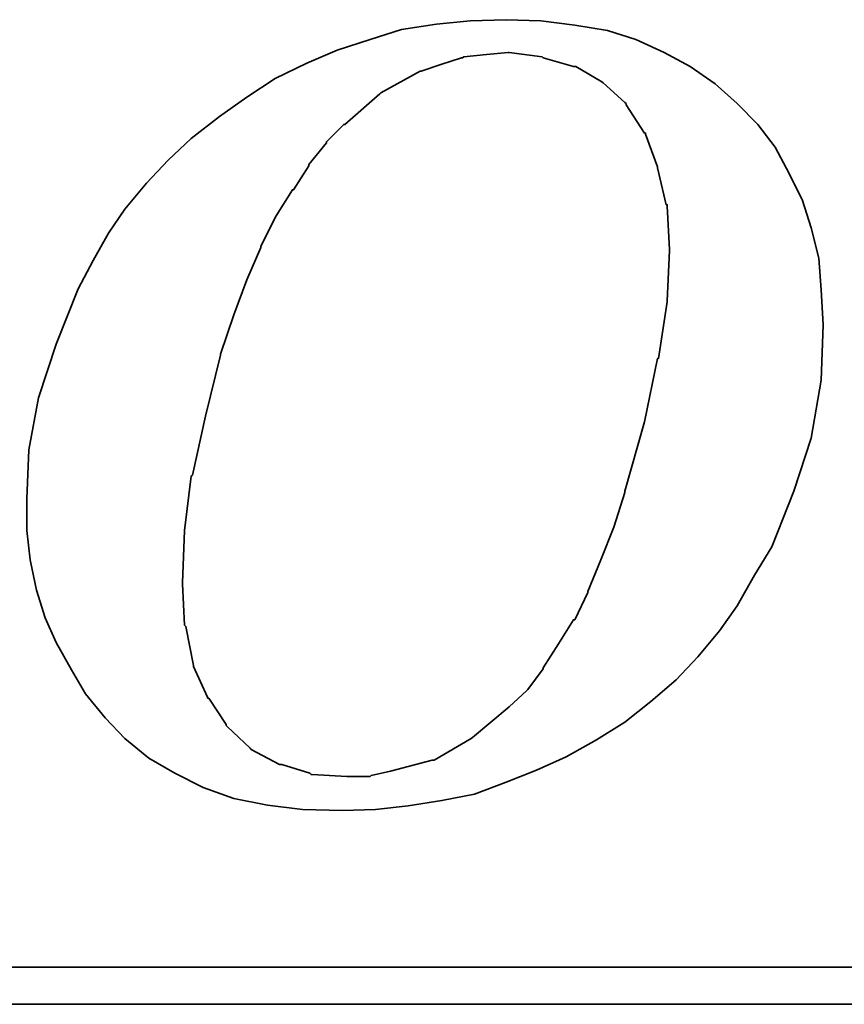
# Model space of a CAD drawing. Extents: x 0 to 593, y 42 to 136.
# Tile 46 of 52: x 140.82 to 142.73, y 95.29 to 97.57. Entities that reach past the tile are written whole.
import ezdxf

# ---------------------------------------------------------------- set-up
doc = ezdxf.new("R2010")
doc.units = 0
doc.header["$LTSCALE"] = 3
doc.header["$MEASUREMENT"] = 0
doc.layers.add('DIM', color=4, linetype='CONTINUOUS')
doc.layers.add('layer 1', color=7, linetype='CONTINUOUS')

# ---------------------------------------------------------------- blocks, each defined once
blk = doc.blocks.new('TBI MOTION logo(完整正式版)')
at = {"layer": 'layer 1', "color": 22, "lineweight": 35}
for points, knots in [([(35.79625, -6.98375), (35.79625, -6.98375), (36.23125, -7.43875), (36.23125, -7.43875), (36.23125, -7.43875), (36.23125, -7.43875), (36.75625, -7.87125), (36.75625, -7.87125), (36.75625, -7.87125), (36.75625, -7.87125), (37.33125, -8.20375), (37.33125, -8.20375), (37.33125, -8.20375), (37.33125, -8.20375), (37.95625, -8.51875), (37.95625, -8.51875), (37.95625, -8.51875), (37.95625, -8.51875), (38.62625, -8.75875), (38.62625, -8.75875), (38.62625, -8.75875), (38.62625, -8.75875), (39.37125, -8.90375), (39.37125, -8.90375), (39.37125, -8.90375), (39.37125, -8.90375), (40.14125, -8.99875), (40.14125, -8.99875), (40.14125, -8.99875), (40.14125, -8.99875), (41.02625, -9.02375), (41.02625, -9.02375), (41.02625, -9.02375), (41.02625, -9.02375), (41.74625, -8.99875), (41.74625, -8.99875), (41.74625, -8.99875), (41.74625, -8.99875), (42.46625, -8.92375), (42.46625, -8.92375), (42.46625, -8.92375), (42.46625, -8.92375), (43.21125, -8.80625), (43.21125, -8.80625), (43.21125, -8.80625), (43.21125, -8.80625), (43.93125, -8.66375), (43.93125, -8.66375), (43.93125, -8.66375), (43.93125, -8.66375), (44.62625, -8.39875), (44.62625, -8.39875), (44.62625, -8.39875), (44.62625, -8.39875), (45.29625, -8.13375), (45.29625, -8.13375), (45.29625, -8.13375), (45.29625, -8.13375), (45.94625, -7.84375), (45.94625, -7.84375), (45.94625, -7.84375), (45.94625, -7.84375), (46.61625, -7.46375), (46.61625, -7.46375), (46.61625, -7.46375), (46.61625, -7.46375), (47.24125, -7.07875), (47.24125, -7.07875), (47.24125, -7.07875), (47.24125, -7.07875), (47.81625, -6.62375), (47.81625, -6.62375), (47.81625, -6.62375), (47.81625, -6.62375), (48.36875, -6.14375), (48.36875, -6.14375), (48.36875, -6.14375), (48.36875, -6.14375), (48.84625, -5.64125), (48.84625, -5.64125), (48.84625, -5.64125), (48.84625, -5.64125), (49.32625, -5.06375), (49.32625, -5.06375), (49.32625, -5.06375), (49.32625, -5.06375), (49.71125, -4.51374), (49.71125, -4.51374), (49.71125, -4.51374), (49.71125, -4.51374), (50.09625, -3.83874), (50.09625, -3.83874), (50.09625, -3.83874), (50.09625, -3.83874), (50.48125, -3.21374), (50.48125, -3.21374), (50.48125, -3.21374), (50.48125, -3.21374), (50.96125, -1.99125), (50.96125, -1.99125), (50.96125, -1.99125), (50.96125, -1.99125), (51.34375, -0.81875), (51.34375, -0.81875), (51.34375, -0.81875), (51.34375, -0.81875), (51.56125, 0.45624), (51.56125, 0.45624), (51.56125, 0.45624), (51.56125, 0.45624), (51.60625, 1.67624), (51.60625, 1.67624), (51.60625, 1.67624), (51.60625, 1.67624), (51.56125, 2.44625), (51.56125, 2.44625), (51.56125, 2.44625), (51.56125, 2.44625), (51.51125, 3.14125), (51.51125, 3.14125), (51.51125, 3.14125), (51.51125, 3.14125), (51.34375, 3.81125), (51.34375, 3.81125), (51.34375, 3.81125), (51.34375, 3.81125), (51.15125, 4.41125), (51.15125, 4.41125), (51.15125, 4.41125), (51.15125, 4.41125), (50.86125, 5.01125), (50.86125, 5.01125), (50.86125, 5.01125), (50.86125, 5.01125), (50.55125, 5.58875), (50.55125, 5.58875), (50.55125, 5.58875), (50.55125, 5.58875), (50.16625, 6.09125), (50.16625, 6.09125), (50.16625, 6.09125), (50.16625, 6.09125), (49.71125, 6.54875), (49.71125, 6.54875), (49.71125, 6.54875), (49.71125, 6.54875), (49.23125, 6.98125), (49.23125, 6.98125), (49.23125, 6.98125), (49.23125, 6.98125), (48.67875, 7.36625), (48.67875, 7.36625), (48.67875, 7.36625), (48.67875, 7.36625), (48.10375, 7.67625), (48.10375, 7.67625), (48.10375, 7.67625), (48.10375, 7.67625), (47.48125, 7.96375), (47.48125, 7.96375), (47.48125, 7.96375), (47.48125, 7.96375), (46.85625, 8.15625), (46.85625, 8.15625), (46.85625, 8.15625), (46.85625, 8.15625), (46.13625, 8.27624), (46.13625, 8.27624), (46.13625, 8.27624), (46.13625, 8.27624), (45.39125, 8.37125), (45.39125, 8.37125), (45.39125, 8.37125), (45.39125, 8.37125), (44.62625, 8.39624), (44.62625, 8.39624), (44.62625, 8.39624), (44.62625, 8.39624), (43.83625, 8.37125), (43.83625, 8.37125), (43.83625, 8.37125), (43.83625, 8.37125), (43.09125, 8.30125), (43.09125, 8.30125), (43.09125, 8.30125), (43.09125, 8.30125), (42.32125, 8.18125), (42.32125, 8.18125), (42.32125, 8.18125), (42.32125, 8.18125), (41.62875, 7.96375), (41.62875, 7.96375), (41.62875, 7.96375), (41.62875, 7.96375), (40.90625, 7.72625), (40.90625, 7.72625), (40.90625, 7.72625), (40.90625, 7.72625), (40.23624, 7.43625), (40.23624, 7.43625), (40.23624, 7.43625), (40.23624, 7.43625), (39.54124, 7.10125), (39.54124, 7.10125), (39.54124, 7.10125), (39.54124, 7.10125), (38.91625, 6.69125), (38.91625, 6.69125), (38.91625, 6.69125), (38.91625, 6.69125), (38.31625, 6.26125), (38.31625, 6.26125), (38.31625, 6.26125), (38.31625, 6.26125), (37.69125, 5.78125), (37.69125, 5.78125), (37.69125, 5.78125), (37.69125, 5.78125), (37.18625, 5.30125), (37.18625, 5.30125), (37.18625, 5.30125), (37.18625, 5.30125), (36.70625, 4.79624), (36.70625, 4.79624), (36.70625, 4.79624), (36.70625, 4.79624), (36.23125, 4.22125), (36.23125, 4.22125), (36.23125, 4.22125), (36.23125, 4.22125), (35.87124, 3.69375), (35.87124, 3.69375), (35.87124, 3.69375), (35.87124, 3.69375), (35.53125, 3.09125), (35.53125, 3.09125), (35.53125, 3.09125), (35.53125, 3.09125), (35.19875, 2.47125), (35.19875, 2.47125), (35.19875, 2.47125), (35.19875, 2.47125), (34.71625, 1.24625), (34.71625, 1.24625), (34.71625, 1.24625), (34.71625, 1.24625), (34.33125, 0.06874), (34.33125, 0.06874), (34.33125, 0.06874), (34.33125, 0.06874), (34.11625, -1.07875), (34.11625, -1.07875), (34.11625, -1.07875), (34.11625, -1.07875), (34.07125, -2.15875), (34.07125, -2.15875), (34.07125, -2.15875), (34.07125, -2.15875), (34.07125, -2.85375), (34.07125, -2.85375), (34.07125, -2.85375), (34.07125, -2.85375), (34.14125, -3.50375), (34.14125, -3.50375), (34.14125, -3.50375), (34.14125, -3.50375), (34.28625, -4.17375), (34.28625, -4.17375), (34.28625, -4.17375), (34.28625, -4.17375), (34.47625, -4.77624), (34.47625, -4.77624), (34.47625, -4.77624), (34.47625, -4.77624), (34.71625, -5.32625), (34.71625, -5.32625), (34.71625, -5.32625), (34.71625, -5.32625), (35.05375, -5.92875), (35.05375, -5.92875), (35.05375, -5.92875), (35.05375, -5.92875), (35.36375, -6.45375), (35.36375, -6.45375), (35.36375, -6.45375), (35.36375, -6.45375), (35.79625, -6.98375), (35.79625, -6.98375)], [0, 0, 0, 0, 0.01388889, 0.01388889, 0.01388889, 0.01388889, 0.02777778, 0.02777778, 0.02777778, 0.02777778, 0.04166667, 0.04166667, 0.04166667, 0.04166667, 0.05555556, 0.05555556, 0.05555556, 0.05555556, 0.06944444, 0.06944444, 0.06944444, 0.06944444, 0.08333333, 0.08333333, 0.08333333, 0.08333333, 0.09722222, 0.09722222, 0.09722222, 0.09722222, 0.11111111, 0.11111111, 0.11111111, 0.11111111, 0.125, 0.125, 0.125, 0.125, 0.13888889, 0.13888889, 0.13888889, 0.13888889, 0.15277778, 0.15277778, 0.15277778, 0.15277778, 0.16666667, 0.16666667, 0.16666667, 0.16666667, 0.18055556, 0.18055556, 0.18055556, 0.18055556, 0.19444444, 0.19444444, 0.19444444, 0.19444444, 0.20833333, 0.20833333, 0.20833333, 0.20833333, 0.22222222, 0.22222222, 0.22222222, 0.22222222, 0.23611111, 0.23611111, 0.23611111, 0.23611111, 0.25, 0.25, 0.25, 0.25, 0.26388889, 0.26388889, 0.26388889, 0.26388889, 0.27777778, 0.27777778, 0.27777778, 0.27777778, 0.29166667, 0.29166667, 0.29166667, 0.29166667, 0.30555556, 0.30555556, 0.30555556, 0.30555556, 0.31944444, 0.31944444, 0.31944444, 0.31944444, 0.33333333, 0.33333333, 0.33333333, 0.33333333, 0.34722222, 0.34722222, 0.34722222, 0.34722222, 0.36111111, 0.36111111, 0.36111111, 0.36111111, 0.375, 0.375, 0.375, 0.375, 0.38888889, 0.38888889, 0.38888889, 0.38888889, 0.40277778, 0.40277778, 0.40277778, 0.40277778, 0.41666667, 0.41666667, 0.41666667, 0.41666667, 0.43055556, 0.43055556, 0.43055556, 0.43055556, 0.44444444, 0.44444444, 0.44444444, 0.44444444, 0.45833333, 0.45833333, 0.45833333, 0.45833333, 0.47222222, 0.47222222, 0.47222222, 0.47222222, 0.48611111, 0.48611111, 0.48611111, 0.48611111, 0.5, 0.5, 0.5, 0.5, 0.51388889, 0.51388889, 0.51388889, 0.51388889, 0.52777778, 0.52777778, 0.52777778, 0.52777778, 0.54166667, 0.54166667, 0.54166667, 0.54166667, 0.55555556, 0.55555556, 0.55555556, 0.55555556, 0.56944444, 0.56944444, 0.56944444, 0.56944444, 0.58333333, 0.58333333, 0.58333333, 0.58333333, 0.59722222, 0.59722222, 0.59722222, 0.59722222, 0.61111111, 0.61111111, 0.61111111, 0.61111111, 0.625, 0.625, 0.625, 0.625, 0.63888889, 0.63888889, 0.63888889, 0.63888889, 0.65277778, 0.65277778, 0.65277778, 0.65277778, 0.66666667, 0.66666667, 0.66666667, 0.66666667, 0.68055556, 0.68055556, 0.68055556, 0.68055556, 0.69444444, 0.69444444, 0.69444444, 0.69444444, 0.70833333, 0.70833333, 0.70833333, 0.70833333, 0.72222222, 0.72222222, 0.72222222, 0.72222222, 0.73611111, 0.73611111, 0.73611111, 0.73611111, 0.75, 0.75, 0.75, 0.75, 0.76388889, 0.76388889, 0.76388889, 0.76388889, 0.77777778, 0.77777778, 0.77777778, 0.77777778, 0.79166667, 0.79166667, 0.79166667, 0.79166667, 0.80555556, 0.80555556, 0.80555556, 0.80555556, 0.81944444, 0.81944444, 0.81944444, 0.81944444, 0.83333333, 0.83333333, 0.83333333, 0.83333333, 0.84722222, 0.84722222, 0.84722222, 0.84722222, 0.86111111, 0.86111111, 0.86111111, 0.86111111, 0.875, 0.875, 0.875, 0.875, 0.88888889, 0.88888889, 0.88888889, 0.88888889, 0.90277778, 0.90277778, 0.90277778, 0.90277778, 0.91666667, 0.91666667, 0.91666667, 0.91666667, 0.93055556, 0.93055556, 0.93055556, 0.93055556, 0.94444444, 0.94444444, 0.94444444, 0.94444444, 0.95833333, 0.95833333, 0.95833333, 0.95833333, 0.97222222, 0.97222222, 0.97222222, 0.97222222, 0.98611111, 0.98611111, 0.98611111, 0.98611111, 1, 1, 1, 1]), ([(38.33875, 1.03124), (38.33875, 1.03124), (38.62625, 1.89625), (38.62625, 1.89625), (38.62625, 1.89625), (38.62625, 1.89625), (38.91625, 2.66375), (38.91625, 2.66375), (38.91625, 2.66375), (38.91625, 2.66375), (39.22625, 3.38125), (39.22625, 3.38125), (39.22625, 3.38125), (39.22625, 3.38125), (39.22625, 3.40624), (39.22625, 3.40624), (39.22625, 3.40624), (39.22625, 3.40624), (39.56124, 4.07624), (39.56124, 4.07624), (39.56124, 4.07624), (39.56124, 4.07624), (39.92125, 4.65125), (39.92125, 4.65125), (39.92125, 4.65125), (39.92125, 4.65125), (39.94625, 4.65125), (39.94625, 4.65125), (39.94625, 4.65125), (39.94625, 4.65125), (40.28125, 5.17875), (40.28125, 5.17875), (40.28125, 5.17875), (40.28125, 5.17875), (40.28125, 5.20375), (40.28125, 5.20375), (40.28125, 5.20375), (40.28125, 5.20375), (40.66875, 5.68625), (40.66875, 5.68625), (40.66875, 5.68625), (40.66875, 5.68625), (40.66875, 5.70625), (40.66875, 5.70625), (40.66875, 5.70625), (40.66875, 5.70625), (41.05124, 6.09125), (41.05124, 6.09125), (41.05124, 6.09125), (41.05124, 6.09125), (41.07625, 6.09125), (41.07625, 6.09125), (41.07625, 6.09125), (41.07625, 6.09125), (41.84125, 6.76625), (41.84125, 6.76625), (41.84125, 6.76625), (41.84125, 6.76625), (41.86625, 6.78625), (41.86625, 6.78625), (41.86625, 6.78625), (41.86625, 6.78625), (42.73125, 7.26624), (42.73125, 7.26624), (42.73125, 7.26624), (42.73125, 7.26624), (42.75625, 7.26624), (42.75625, 7.26624), (42.75625, 7.26624), (42.75625, 7.26624), (43.18625, 7.41125), (43.18625, 7.41125), (43.18625, 7.41125), (43.18625, 7.41125), (43.64125, 7.55625), (43.64125, 7.55625), (43.64125, 7.55625), (43.64125, 7.55625), (43.66625, 7.55625), (43.66625, 7.55625), (43.66625, 7.55625), (43.66625, 7.55625), (43.69125, 7.58124), (43.69125, 7.58124), (43.69125, 7.58124), (43.69125, 7.58124), (44.19125, 7.62625), (44.19125, 7.62625), (44.19125, 7.62625), (44.19125, 7.62625), (44.67125, 7.67625), (44.67125, 7.67625), (44.67125, 7.67625), (44.67125, 7.67625), (44.69625, 7.67625), (44.69625, 7.67625), (44.69625, 7.67625), (44.69625, 7.67625), (45.41875, 7.58124), (45.41875, 7.58124), (45.41875, 7.58124), (45.41875, 7.58124), (45.44125, 7.55625), (45.44125, 7.55625), (45.44125, 7.55625), (45.44125, 7.55625), (46.11125, 7.36625), (46.11125, 7.36625), (46.11125, 7.36625), (46.11125, 7.36625), (46.13625, 7.36625), (46.13625, 7.36625), (46.13625, 7.36625), (46.13625, 7.36625), (46.15875, 7.36625), (46.15875, 7.36625), (46.15875, 7.36625), (46.15875, 7.36625), (46.73625, 7.02624), (46.73625, 7.02624), (46.73625, 7.02624), (46.73625, 7.02624), (46.76125, 7.00624), (46.76125, 7.00624), (46.76125, 7.00624), (46.76125, 7.00624), (47.24125, 6.57124), (47.24125, 6.57124), (47.24125, 6.57124), (47.24125, 6.57124), (47.26625, 6.54875), (47.26625, 6.54875), (47.26625, 6.54875), (47.26625, 6.54875), (47.26625, 6.52375), (47.26625, 6.52375), (47.26625, 6.52375), (47.26625, 6.52375), (47.67375, 5.89875), (47.67375, 5.89875), (47.67375, 5.89875), (47.67375, 5.89875), (47.69625, 5.89875), (47.69625, 5.89875), (47.69625, 5.89875), (47.69625, 5.89875), (47.69625, 5.87625), (47.69625, 5.87625), (47.69625, 5.87625), (47.69625, 5.87625), (47.96125, 5.15625), (47.96125, 5.15625), (47.96125, 5.15625), (47.96125, 5.15625), (47.96125, 5.13125), (47.96125, 5.13125), (47.96125, 5.13125), (47.96125, 5.13125), (48.15125, 4.31875), (48.15125, 4.31875), (48.15125, 4.31875), (48.15125, 4.31875), (48.17625, 4.31875), (48.17625, 4.31875), (48.17625, 4.31875), (48.17625, 4.31875), (48.17625, 4.29125), (48.17625, 4.29125), (48.17625, 4.29125), (48.17625, 4.29125), (48.22625, 3.33125), (48.22625, 3.33125), (48.22625, 3.33125), (48.22625, 3.33125), (48.22625, 3.30875), (48.22625, 3.30875), (48.22625, 3.30875), (48.22625, 3.30875), (48.17625, 2.20624), (48.17625, 2.20624), (48.17625, 2.20624), (48.17625, 2.20624), (48.17625, 2.18124), (48.17625, 2.18124), (48.17625, 2.18124), (48.17625, 2.18124), (47.98375, 0.93624), (47.98375, 0.93624), (47.98375, 0.93624), (47.98375, 0.93624), (47.96125, 0.93624), (47.96125, 0.93624), (47.96125, 0.93624), (47.96125, 0.93624), (47.67375, -0.45874), (47.67375, -0.45874), (47.67375, -0.45874), (47.67375, -0.45874), (47.24125, -1.99125), (47.24125, -1.99125), (47.24125, -1.99125), (47.24125, -1.99125), (47.24125, -2.01874), (47.24125, -2.01874), (47.24125, -2.01874), (47.24125, -2.01874), (47.00125, -2.78375), (47.00125, -2.78375), (47.00125, -2.78375), (47.00125, -2.78375), (46.71125, -3.50375), (46.71125, -3.50375), (46.71125, -3.50375), (46.71125, -3.50375), (46.42625, -4.19875), (46.42625, -4.19875), (46.42625, -4.19875), (46.42625, -4.19875), (46.42625, -4.22375), (46.42625, -4.22375), (46.42625, -4.22375), (46.42625, -4.22375), (46.13625, -4.82374), (46.13625, -4.82374), (46.13625, -4.82374), (46.13625, -4.82374), (46.11125, -4.82374), (46.11125, -4.82374), (46.11125, -4.82374), (46.11125, -4.82374), (45.77625, -5.35125), (45.77625, -5.35125), (45.77625, -5.35125), (45.77625, -5.35125), (45.44125, -5.87875), (45.44125, -5.87875), (45.44125, -5.87875), (45.44125, -5.87875), (45.44125, -5.90375), (45.44125, -5.90375), (45.44125, -5.90375), (45.44125, -5.90375), (45.10625, -6.35875), (45.10625, -6.35875), (45.10625, -6.35875), (45.10625, -6.35875), (45.08125, -6.38375), (45.08125, -6.38375), (45.08125, -6.38375), (45.08125, -6.38375), (44.69625, -6.74375), (44.69625, -6.74375), (44.69625, -6.74375), (44.69625, -6.74375), (43.88375, -7.41625), (43.88375, -7.41625), (43.88375, -7.41625), (43.88375, -7.41625), (43.85625, -7.43875), (43.85625, -7.43875), (43.85625, -7.43875), (43.85625, -7.43875), (43.04125, -7.91875), (43.04125, -7.91875), (43.04125, -7.91875), (43.04125, -7.91875), (43.01625, -7.91875), (43.01625, -7.91875), (43.01625, -7.91875), (43.01625, -7.91875), (42.99625, -7.91875), (42.99625, -7.91875), (42.99625, -7.91875), (42.99625, -7.91875), (42.08125, -8.15875), (42.08125, -8.15875), (42.08125, -8.15875), (42.08125, -8.15875), (41.65125, -8.25625), (41.65125, -8.25625), (41.65125, -8.25625), (41.65125, -8.25625), (41.62875, -8.27875), (41.62875, -8.27875), (41.62875, -8.27875), (41.62875, -8.27875), (41.60125, -8.27875), (41.60125, -8.27875), (41.60125, -8.27875), (41.60125, -8.27875), (41.12125, -8.27875), (41.12125, -8.27875), (41.12125, -8.27875), (41.12125, -8.27875), (40.35624, -8.23125), (40.35624, -8.23125), (40.35624, -8.23125), (40.35624, -8.23125), (40.33125, -8.23125), (40.33125, -8.23125), (40.33125, -8.23125), (40.33125, -8.23125), (40.30625, -8.20375), (40.30625, -8.20375), (40.30625, -8.20375), (40.30625, -8.20375), (39.68375, -8.01375), (39.68375, -8.01375), (39.68375, -8.01375), (39.68375, -8.01375), (39.66124, -8.01375), (39.66124, -8.01375), (39.66124, -8.01375), (39.66124, -8.01375), (39.63625, -8.01375), (39.63625, -8.01375), (39.63625, -8.01375), (39.63625, -8.01375), (39.01125, -7.67875), (39.01125, -7.67875), (39.01125, -7.67875), (39.01125, -7.67875), (38.98875, -7.65375), (38.98875, -7.65375), (38.98875, -7.65375), (38.98875, -7.65375), (38.48625, -7.17375), (38.48625, -7.17375), (38.48625, -7.17375), (38.48625, -7.17375), (38.45875, -7.14875), (38.45875, -7.14875), (38.45875, -7.14875), (38.45875, -7.14875), (38.45875, -7.12875), (38.45875, -7.12875), (38.45875, -7.12875), (38.45875, -7.12875), (38.07625, -6.54875), (38.07625, -6.54875), (38.07625, -6.54875), (38.07625, -6.54875), (38.05125, -6.54875), (38.05125, -6.54875), (38.05125, -6.54875), (38.05125, -6.54875), (38.05125, -6.52875), (38.05125, -6.52875), (38.05125, -6.52875), (38.05125, -6.52875), (37.74125, -5.85375), (37.74125, -5.85375), (37.74125, -5.85375), (37.74125, -5.85375), (37.74125, -5.82875), (37.74125, -5.82875), (37.74125, -5.82875), (37.74125, -5.82875), (37.57375, -4.96875), (37.57375, -4.96875), (37.57375, -4.96875), (37.57375, -4.96875), (37.54625, -4.94375), (37.54625, -4.94375), (37.54625, -4.94375), (37.54625, -4.94375), (37.50125, -4.03375), (37.50125, -4.03375), (37.50125, -4.03375), (37.50125, -4.03375), (37.50125, -4.00875), (37.50125, -4.00875), (37.50125, -4.00875), (37.50125, -4.00875), (37.54625, -2.85375), (37.54625, -2.85375), (37.54625, -2.85375), (37.54625, -2.85375), (37.69125, -1.65875), (37.69125, -1.65875), (37.69125, -1.65875), (37.69125, -1.65875), (37.71624, -1.63375), (37.71624, -1.63375), (37.71624, -1.63375), (37.71624, -1.63375), (38.00375, -0.33875), (38.00375, -0.33875), (38.00375, -0.33875), (38.00375, -0.33875), (38.33875, 1.00624), (38.33875, 1.00624), (38.33875, 1.00624), (38.33875, 1.00624), (38.33875, 1.03124), (38.33875, 1.03124)], [0, 0, 0, 0, 0.01010101, 0.01010101, 0.01010101, 0.01010101, 0.02020202, 0.02020202, 0.02020202, 0.02020202, 0.03030303, 0.03030303, 0.03030303, 0.03030303, 0.04040404, 0.04040404, 0.04040404, 0.04040404, 0.05050505, 0.05050505, 0.05050505, 0.05050505, 0.06060606, 0.06060606, 0.06060606, 0.06060606, 0.07070707, 0.07070707, 0.07070707, 0.07070707, 0.08080808, 0.08080808, 0.08080808, 0.08080808, 0.09090909, 0.09090909, 0.09090909, 0.09090909, 0.1010101, 0.1010101, 0.1010101, 0.1010101, 0.11111111, 0.11111111, 0.11111111, 0.11111111, 0.12121212, 0.12121212, 0.12121212, 0.12121212, 0.13131313, 0.13131313, 0.13131313, 0.13131313, 0.14141414, 0.14141414, 0.14141414, 0.14141414, 0.15151515, 0.15151515, 0.15151515, 0.15151515, 0.16161616, 0.16161616, 0.16161616, 0.16161616, 0.17171717, 0.17171717, 0.17171717, 0.17171717, 0.18181818, 0.18181818, 0.18181818, 0.18181818, 0.19191919, 0.19191919, 0.19191919, 0.19191919, 0.2020202, 0.2020202, 0.2020202, 0.2020202, 0.21212121, 0.21212121, 0.21212121, 0.21212121, 0.22222222, 0.22222222, 0.22222222, 0.22222222, 0.23232323, 0.23232323, 0.23232323, 0.23232323, 0.24242424, 0.24242424, 0.24242424, 0.24242424, 0.25252525, 0.25252525, 0.25252525, 0.25252525, 0.26262626, 0.26262626, 0.26262626, 0.26262626, 0.27272727, 0.27272727, 0.27272727, 0.27272727, 0.28282828, 0.28282828, 0.28282828, 0.28282828, 0.29292929, 0.29292929, 0.29292929, 0.29292929, 0.3030303, 0.3030303, 0.3030303, 0.3030303, 0.31313131, 0.31313131, 0.31313131, 0.31313131, 0.32323232, 0.32323232, 0.32323232, 0.32323232, 0.33333333, 0.33333333, 0.33333333, 0.33333333, 0.34343434, 0.34343434, 0.34343434, 0.34343434, 0.35353535, 0.35353535, 0.35353535, 0.35353535, 0.36363636, 0.36363636, 0.36363636, 0.36363636, 0.37373737, 0.37373737, 0.37373737, 0.37373737, 0.38383838, 0.38383838, 0.38383838, 0.38383838, 0.39393939, 0.39393939, 0.39393939, 0.39393939, 0.4040404, 0.4040404, 0.4040404, 0.4040404, 0.41414141, 0.41414141, 0.41414141, 0.41414141, 0.42424242, 0.42424242, 0.42424242, 0.42424242, 0.43434343, 0.43434343, 0.43434343, 0.43434343, 0.44444444, 0.44444444, 0.44444444, 0.44444444, 0.45454545, 0.45454545, 0.45454545, 0.45454545, 0.46464646, 0.46464646, 0.46464646, 0.46464646, 0.47474747, 0.47474747, 0.47474747, 0.47474747, 0.48484848, 0.48484848, 0.48484848, 0.48484848, 0.49494949, 0.49494949, 0.49494949, 0.49494949, 0.50505051, 0.50505051, 0.50505051, 0.50505051, 0.51515152, 0.51515152, 0.51515152, 0.51515152, 0.52525253, 0.52525253, 0.52525253, 0.52525253, 0.53535354, 0.53535354, 0.53535354, 0.53535354, 0.54545455, 0.54545455, 0.54545455, 0.54545455, 0.55555556, 0.55555556, 0.55555556, 0.55555556, 0.56565657, 0.56565657, 0.56565657, 0.56565657, 0.57575758, 0.57575758, 0.57575758, 0.57575758, 0.58585859, 0.58585859, 0.58585859, 0.58585859, 0.5959596, 0.5959596, 0.5959596, 0.5959596, 0.60606061, 0.60606061, 0.60606061, 0.60606061, 0.61616162, 0.61616162, 0.61616162, 0.61616162, 0.62626263, 0.62626263, 0.62626263, 0.62626263, 0.63636364, 0.63636364, 0.63636364, 0.63636364, 0.64646465, 0.64646465, 0.64646465, 0.64646465, 0.65656566, 0.65656566, 0.65656566, 0.65656566, 0.66666667, 0.66666667, 0.66666667, 0.66666667, 0.67676768, 0.67676768, 0.67676768, 0.67676768, 0.68686869, 0.68686869, 0.68686869, 0.68686869, 0.6969697, 0.6969697, 0.6969697, 0.6969697, 0.70707071, 0.70707071, 0.70707071, 0.70707071, 0.71717172, 0.71717172, 0.71717172, 0.71717172, 0.72727273, 0.72727273, 0.72727273, 0.72727273, 0.73737374, 0.73737374, 0.73737374, 0.73737374, 0.74747475, 0.74747475, 0.74747475, 0.74747475, 0.75757576, 0.75757576, 0.75757576, 0.75757576, 0.76767677, 0.76767677, 0.76767677, 0.76767677, 0.77777778, 0.77777778, 0.77777778, 0.77777778, 0.78787879, 0.78787879, 0.78787879, 0.78787879, 0.7979798, 0.7979798, 0.7979798, 0.7979798, 0.80808081, 0.80808081, 0.80808081, 0.80808081, 0.81818182, 0.81818182, 0.81818182, 0.81818182, 0.82828283, 0.82828283, 0.82828283, 0.82828283, 0.83838384, 0.83838384, 0.83838384, 0.83838384, 0.84848485, 0.84848485, 0.84848485, 0.84848485, 0.85858586, 0.85858586, 0.85858586, 0.85858586, 0.86868687, 0.86868687, 0.86868687, 0.86868687, 0.87878788, 0.87878788, 0.87878788, 0.87878788, 0.88888889, 0.88888889, 0.88888889, 0.88888889, 0.8989899, 0.8989899, 0.8989899, 0.8989899, 0.90909091, 0.90909091, 0.90909091, 0.90909091, 0.91919192, 0.91919192, 0.91919192, 0.91919192, 0.92929293, 0.92929293, 0.92929293, 0.92929293, 0.93939394, 0.93939394, 0.93939394, 0.93939394, 0.94949495, 0.94949495, 0.94949495, 0.94949495, 0.95959596, 0.95959596, 0.95959596, 0.95959596, 0.96969697, 0.96969697, 0.96969697, 0.96969697, 0.97979798, 0.97979798, 0.97979798, 0.97979798, 0.98989899, 0.98989899, 0.98989899, 0.98989899, 1, 1, 1, 1]), ([(75.90875, -9.47875), (75.90875, -9.47875), (75.90875, -12.28625), (75.90875, -12.28625), (75.90875, -12.28625), (75.90875, -12.28625), (75.90875, -12.47875), (75.90875, -12.47875), (75.90875, -12.47875), (75.90875, -12.47875), (75.71625, -12.47875), (75.71625, -12.47875), (75.71625, -12.47875), (75.71625, -12.47875), (-88.32875, -12.47875), (-88.32875, -12.47875), (-88.32875, -12.47875), (-88.32875, -12.47875), (-88.32875, -13.29375), (-88.32875, -13.29375), (-88.32875, -13.29375), (-88.32875, -13.29375), (82.89125, -13.29375), (82.89125, -13.29375), (82.89125, -13.29375), (82.89125, -13.29375), (75.90875, -9.47875), (75.90875, -9.47875)], [0, 0, 0, 0, 0.14285714, 0.14285714, 0.14285714, 0.14285714, 0.28571429, 0.28571429, 0.28571429, 0.28571429, 0.42857143, 0.42857143, 0.42857143, 0.42857143, 0.57142857, 0.57142857, 0.57142857, 0.57142857, 0.71428571, 0.71428571, 0.71428571, 0.71428571, 0.85714286, 0.85714286, 0.85714286, 0.85714286, 1, 1, 1, 1])]:
    blk.add_open_spline(points, degree=3, knots=knots, dxfattribs=at)

msp = doc.modelspace()

# ---------------------------------------------------------------- block references
at = {"layer": 'DIM', "color": 7, "xscale": 0.1051066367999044, "yscale": 0.1051066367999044, "zscale": 0.1051066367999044}
msp.add_blockref('TBI MOTION logo(完整正式版)', (137.2604, 96.6831), dxfattribs=at)

doc.saveas('drawing.dxf')
